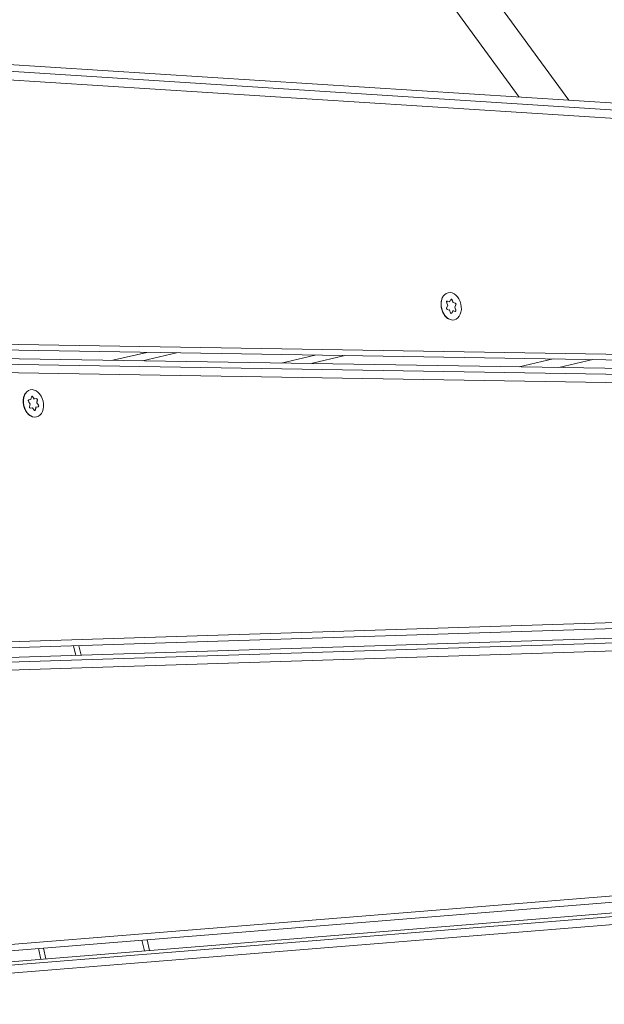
# Model space of a CAD drawing. Extents: x 5477758 to 5478338, y 5918274 to 5918502.
# Tile 87 of 121: x 5477951.247 to 5477951.49, y 5918462.787 to 5918463.197. Entities that reach past the tile are written whole.
import ezdxf

# ---------------------------------------------------------------- set-up
doc = ezdxf.new("R2010")
doc.units = 0
doc.layers.get('0').update_dxf_attribs({"color": 8, "linetype": 'CONTINUOUS', "lineweight": 13})
doc.layers.add('0_PROJEKTOWANE ZABAWKI', color=8, linetype='CONTINUOUS', lineweight=0)

# ---------------------------------------------------------------- blocks, each defined once
blk = doc.blocks.new('zw$CEC1')
for p, q in [((1068.209, -734.321), (1081.129, -669.314)), ((1081.129, -670.304), (1068.209, -735.311)), ((1068.506, -735.552), (1081.426, -670.545)), ((1081.981, -733.811), (1091.28, -671.254)), ((1041.003, -732.935), (1059.498, -671.408)), ((1054.708, -733.265), (1070.155, -671.318)), ((1067.349, -736.59), (1080.269, -671.583)), ((1053.521, -736.571), (1069.642, -671.923)), ((1079.972, -671.766), (1067.051, -736.772)), ((1059.498, -672.398), (1041.003, -733.925)), ((1069.347, -672.098), (1053.226, -736.747)), ((1070.155, -672.308), (1054.708, -734.255)), ((1091.28, -672.244), (1081.981, -734.801)), ((1082.28, -735.036), (1091.578, -672.478)), ((1041.297, -734.182), (1059.792, -672.654)), ((1055.003, -734.503), (1070.451, -672.557)), ((1090.27, -673.162), (1080.972, -735.719)), ((1081.27, -735.529), (1090.568, -672.972)), ((1038.257, -695.049), (1054.469, -688.14)), ((1065.228, -691.077), (1065.228, -689.623)), ((1038.884, -696.521), (1053.869, -690.135)), ((1064.828, -691.227), (1064.828, -692.681)), ((1061.702, -694.662), (1061.79, -694.733)), ((1061.795, -694.729), (1061.712, -694.661)), ((1061.444, -694.825), (1061.527, -694.893)), ((1061.594, -694.756), (1061.469, -694.773)), ((1061.471, -694.777), (1061.602, -694.759)), ((1061.527, -694.893), (1061.485, -694.978)), ((1061.536, -695.019), (1061.661, -695.002)), ((1061.635, -694.671), (1061.594, -694.756)), ((1061.661, -695.002), (1061.744, -695.07)), ((1061.791, -694.734), (1061.922, -694.716)), ((1061.92, -694.712), (1061.795, -694.729)), ((1061.821, -695.06), (1061.862, -694.975)), ((1061.862, -694.975), (1061.987, -694.958)), ((1061.915, -694.835), (1062.003, -694.907)), ((1061.929, -694.838), (1061.971, -694.753)), ((1062.013, -694.906), (1061.929, -694.838)), ((1062.728, -701.102), (1062.728, -699.649)), ((1062.428, -700.852), (1062.428, -702.305)), ((1061.028, -707.919), (1061.028, -706.466)), ((1060.728, -707.669), (1060.728, -709.122)), ((1061.553, -712.68), (1061.442, -712.723)), ((1061.447, -712.727), (1061.564, -712.681)), ((1061.556, -712.59), (1061.553, -712.68)), ((1061.618, -712.567), (1061.732, -712.616)), ((1061.733, -712.61), (1061.624, -712.564)), ((1061.732, -712.616), (1061.849, -712.571)), ((1061.844, -712.567), (1061.733, -712.61)), ((1061.896, -712.686), (1062.01, -712.735)), ((1061.908, -712.686), (1061.911, -712.596)), ((1062.016, -712.732), (1061.908, -712.686)), ((1061.44, -712.778), (1061.548, -712.825)), ((1061.548, -712.825), (1061.546, -712.915)), ((1061.612, -712.943), (1061.724, -712.9)), ((1061.724, -712.9), (1061.832, -712.947)), ((1061.901, -712.92), (1061.903, -712.83)), ((1061.903, -712.83), (1062.015, -712.787)), ((1071.956, -713.41), (1072.365, -713.41)), ((1072.407, -713.198), (1071.998, -713.198)), ((1084.558, -713.41), (1085.014, -713.41)), ((1085.045, -713.198), (1084.589, -713.198)), ((1084.408, -717.486), (1083.952, -717.486)), ((1083.92, -717.698), (1084.377, -717.698))]:
    blk.add_line(p, q)
for centre in [(1061.728, -694.865), (1061.728, -712.755)]:
    blk.add_ellipse(centre, major_axis=(-0.58, 0), ratio=0.707107)
for centre, major_axis, ratio, start_param, end_param in [((1061.678, -694.681), (-0.045, 0), 0.707107, 3.855787, 5.950182), ((1061.712, -694.65), (-0.0095, -0.0116), 0.534305, 0, 0.990908), ((1061.478, -694.804), (-0.045, 0), 0.707107, 4.902985, 6.99738), ((1061.444, -694.814), (-0.0095, -0.0116), 0.534305, 0.990908, 2.221867), ((1061.469, -694.762), (0.002, -0.0149), 0.133957, 5.48865, 6.283185), ((1061.528, -694.988), (-0.045, 0), 0.707107, 5.950182, 8.044577), ((1061.485, -694.967), (0.0135, -0.0066), 0.668262, 5.028323, 6.259282), ((1061.527, -694.882), (0.0169, 0.0037), 0.605555, 4.580412, 5.811371), ((1061.536, -695.009), (0.002, -0.0149), 0.133957, 4.257691, 5.48865), ((1061.594, -694.745), (-0.0097, 0.0134), 0.439153, 2.116894, 3.347853), ((1061.635, -694.66), (0.0135, -0.0066), 0.668262, 5.028323, 6.259282), ((1061.661, -694.992), (0.0044, 0.0157), 0.226685, 4.034314, 5.265273), ((1061.744, -695.06), (-0.0095, -0.0116), 0.534305, 0.990908, 2.221867), ((1061.778, -695.049), (0.045, 0), 0.707107, 3.855787, 5.950182), ((1061.795, -694.718), (0.0044, 0.0157), 0.226685, 3.043406, 4.034314), ((1061.821, -695.049), (0.0135, -0.0066), 0.668262, 3.797363, 5.028323), ((1061.862, -694.964), (-0.0097, 0.0134), 0.439153, 0.885934, 2.116894), ((1061.929, -694.827), (0.0169, 0.0037), 0.605555, 3.349452, 4.580412), ((1061.928, -694.743), (0.045, 0), 0.707107, 5.950182, 8.044577), ((1061.92, -694.701), (0.002, -0.0149), 0.133957, 5.48865, 6.283185), ((1061.971, -694.743), (0.0135, -0.0066), 0.668262, 3.797363, 5.028323), ((1061.987, -694.947), (0.002, -0.0149), 0.133957, 4.257691, 5.48865), ((1061.979, -694.927), (0.045, 0), 0.707107, 4.902985, 6.99738), ((1062.013, -694.895), (-0.0095, -0.0116), 0.534305, 0, 0.990908), ((1061.463, -712.751), (-0.045, 0), 0.707107, 5.214072, 7.308467), ((1061.442, -712.713), (0.0054, -0.014), 0.340049, 5.432223, 6.283185), ((1061.553, -712.669), (0.0138, -0.0098), 0.549448, 5.083261, 6.314221), ((1061.601, -712.591), (-0.045, 0), 0.707107, 4.166874, 6.261269), ((1061.556, -712.58), (0.015, -0.0005), 0.706937, 4.7343, 5.965259), ((1061.624, -712.553), (-0.0059, -0.0138), 0.366888, 0, 0.863487), ((1061.733, -712.6), (0.0003, 0.0162), 0.015336, 3.13533, 3.998817), ((1061.866, -712.595), (0.045, 0), 0.707107, 6.261269, 8.355665), ((1061.844, -712.557), (0.0054, -0.014), 0.340049, 5.432223, 6.283185), ((1061.908, -712.675), (-0.0143, -0.0091), 0.560065, 6.280323, 7.511282), ((1061.911, -712.585), (-0.015, 0.0005), 0.706937, 0.361748, 1.592707), ((1061.44, -712.768), (-0.0059, -0.0138), 0.366888, 0.863487, 2.094447), ((1061.591, -712.915), (-0.045, 0), 0.707107, 6.261269, 8.355665), ((1061.546, -712.904), (0.015, -0.0005), 0.706937, 4.7343, 5.965259), ((1061.548, -712.814), (0.0143, 0.0091), 0.560065, 4.36969, 5.600649), ((1061.612, -712.933), (0.0054, -0.014), 0.340049, 4.201264, 5.432223), ((1061.724, -712.89), (0.0003, 0.0162), 0.015336, 3.998817, 5.229777), ((1061.856, -712.92), (0.045, 0), 0.707107, 4.166874, 6.261269), ((1061.832, -712.936), (-0.0059, -0.0138), 0.366888, 0.863487, 2.094447), ((1061.901, -712.91), (-0.015, 0.0005), 0.706937, 0.361748, 1.592707), ((1061.903, -712.82), (-0.0138, 0.0098), 0.549448, 0.710709, 1.941669), ((1062.015, -712.777), (0.0054, -0.014), 0.340049, 4.201264, 5.432223), ((1062.016, -712.722), (-0.0059, -0.0138), 0.366888, 0, 0.863487), ((1061.993, -712.759), (0.045, 0), 0.707107, 5.214072, 7.308467)]:
    blk.add_ellipse(centre, major_axis=major_axis, ratio=ratio, start_param=start_param, end_param=end_param)
for points, knots in [([(1061.702, -694.662), (1061.701, -694.66), (1061.699, -694.659), (1061.694, -694.657), (1061.691, -694.656), (1061.685, -694.655), (1061.682, -694.654), (1061.676, -694.654), (1061.673, -694.654), (1061.667, -694.655), (1061.664, -694.656), (1061.659, -694.658), (1061.657, -694.659), (1061.653, -694.662), (1061.652, -694.663), (1061.65, -694.665), (1061.649, -694.666), (1061.649, -694.667)], [5.759587, 5.759587, 5.759587, 5.759587, 6.034711, 6.034711, 6.304662, 6.304662, 6.577475, 6.577475, 6.852249, 6.852249, 7.125862, 7.125862, 7.396363, 7.396363, 7.668146, 7.668146, 7.825618, 7.825618, 7.825618, 7.825618]), ([(1061.471, -694.777), (1061.468, -694.778), (1061.465, -694.778), (1061.46, -694.78), (1061.458, -694.781), (1061.454, -694.784), (1061.452, -694.785), (1061.45, -694.788), (1061.449, -694.789), (1061.449, -694.789)], [0.523599, 0.523599, 0.523599, 0.523599, 0.797613, 0.797613, 1.068593, 1.068593, 1.339293, 1.339293, 1.542432, 1.542432, 1.542432, 1.542432]), ([(1061.957, -694.728), (1061.956, -694.726), (1061.955, -694.725), (1061.951, -694.722), (1061.949, -694.72), (1061.945, -694.718), (1061.942, -694.717), (1061.936, -694.716), (1061.933, -694.715), (1061.927, -694.715), (1061.925, -694.715), (1061.922, -694.716)], [5.406759, 5.406759, 5.406759, 5.406759, 5.749949, 5.749949, 6.025661, 6.025661, 6.29557, 6.29557, 6.568278, 6.568278, 6.806784, 6.806784, 6.806784, 6.806784]), ([(1062.007, -694.912), (1062.007, -694.912), (1062.007, -694.911), (1062.006, -694.91), (1062.006, -694.91), (1062.005, -694.908), (1062.004, -694.908), (1062.003, -694.907)], [5.4067592, 5.4067592, 5.4067592, 5.4067592, 5.4739087, 5.4739087, 5.6167476, 5.6167476, 5.7595865, 5.7595865, 5.7595865, 5.7595865]), ([(1062.216, -695.102), (1062.215, -695.103), (1062.214, -695.104), (1062.175, -695.143), (1062.129, -695.175), (1062.024, -695.228), (1061.966, -695.249), (1061.843, -695.276), (1061.779, -695.282), (1061.651, -695.28), (1061.587, -695.272), (1061.466, -695.241), (1061.409, -695.219), (1061.313, -695.165), (1061.274, -695.136), (1061.24, -695.102)], [1.853273, 1.853273, 1.853273, 1.853273, 1.862243, 1.862243, 2.183395, 2.183395, 2.507001, 2.507001, 2.830883, 2.830883, 3.154714, 3.154714, 3.478601, 3.478601, 3.763906, 3.763906, 3.763906, 3.763906]), ([(1061.447, -712.727), (1061.445, -712.727), (1061.443, -712.728), (1061.44, -712.73), (1061.439, -712.731), (1061.436, -712.733), (1061.435, -712.735), (1061.435, -712.736), (1061.434, -712.736), (1061.434, -712.736)], [5.7595865, 5.7595865, 5.7595865, 5.7595865, 5.9734092, 5.9734092, 6.1872319, 6.1872319, 6.4010546, 6.4010546, 6.4673329, 6.4673329, 6.4673329, 6.4673329]), ([(1061.618, -712.567), (1061.616, -712.566), (1061.613, -712.565), (1061.607, -712.564), (1061.604, -712.564), (1061.598, -712.564), (1061.594, -712.564), (1061.588, -712.565), (1061.586, -712.566), (1061.581, -712.568), (1061.579, -712.569), (1061.575, -712.572), (1061.574, -712.573), (1061.572, -712.575), (1061.572, -712.576), (1061.572, -712.576)], [4.712389, 4.712389, 4.712389, 4.712389, 4.982573, 4.982573, 5.255788, 5.255788, 5.530596, 5.530596, 5.803839, 5.803839, 6.074019, 6.074019, 6.347106, 6.347106, 6.467333, 6.467333, 6.467333, 6.467333]), ([(1061.894, -712.58), (1061.894, -712.58), (1061.894, -712.58), (1061.893, -712.578), (1061.892, -712.576), (1061.888, -712.574), (1061.886, -712.572), (1061.881, -712.57), (1061.878, -712.569), (1061.872, -712.568), (1061.869, -712.568), (1061.863, -712.568), (1061.86, -712.568), (1061.854, -712.569), (1061.852, -712.57), (1061.849, -712.571)], [4.048474, 4.048474, 4.048474, 4.048474, 4.101603, 4.101603, 4.430018, 4.430018, 4.70363, 4.70363, 4.973748, 4.973748, 5.246868, 5.246868, 5.521673, 5.521673, 5.759587, 5.759587, 5.759587, 5.759587]), ([(1062.216, -712.992), (1062.215, -712.993), (1062.214, -712.994), (1062.175, -713.032), (1062.129, -713.065), (1062.024, -713.118), (1061.966, -713.139), (1061.843, -713.166), (1061.779, -713.172), (1061.651, -713.17), (1061.587, -713.162), (1061.466, -713.131), (1061.409, -713.108), (1061.313, -713.055), (1061.274, -713.025), (1061.24, -712.992)], [3.211558, 3.211558, 3.211558, 3.211558, 3.220527, 3.220527, 3.54168, 3.54168, 3.865285, 3.865285, 4.189167, 4.189167, 4.512999, 4.512999, 4.836885, 4.836885, 5.122191, 5.122191, 5.122191, 5.122191]), ([(1062.022, -712.745), (1062.022, -712.744), (1062.022, -712.744), (1062.021, -712.743), (1062.02, -712.742), (1062.018, -712.74), (1062.017, -712.739), (1062.014, -712.737), (1062.012, -712.736), (1062.01, -712.735)], [4.0484745, 4.0484745, 4.0484745, 4.0484745, 4.09722, 4.09722, 4.3022763, 4.3022763, 4.5073327, 4.5073327, 4.712389, 4.712389, 4.712389, 4.712389])]:
    blk.add_open_spline(points, degree=3, knots=knots)

msp = doc.modelspace()

# ---------------------------------------------------------------- block references
at = {"layer": '0_PROJEKTOWANE ZABAWKI', "xscale": 0.009981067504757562, "yscale": 0.009981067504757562, "zscale": 0.009981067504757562, "rotation": 283.0720937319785}
msp.add_blockref('zw$CEC1', (5477955.78541, 5918474.9692), dxfattribs=at)

doc.saveas('drawing.dxf')
